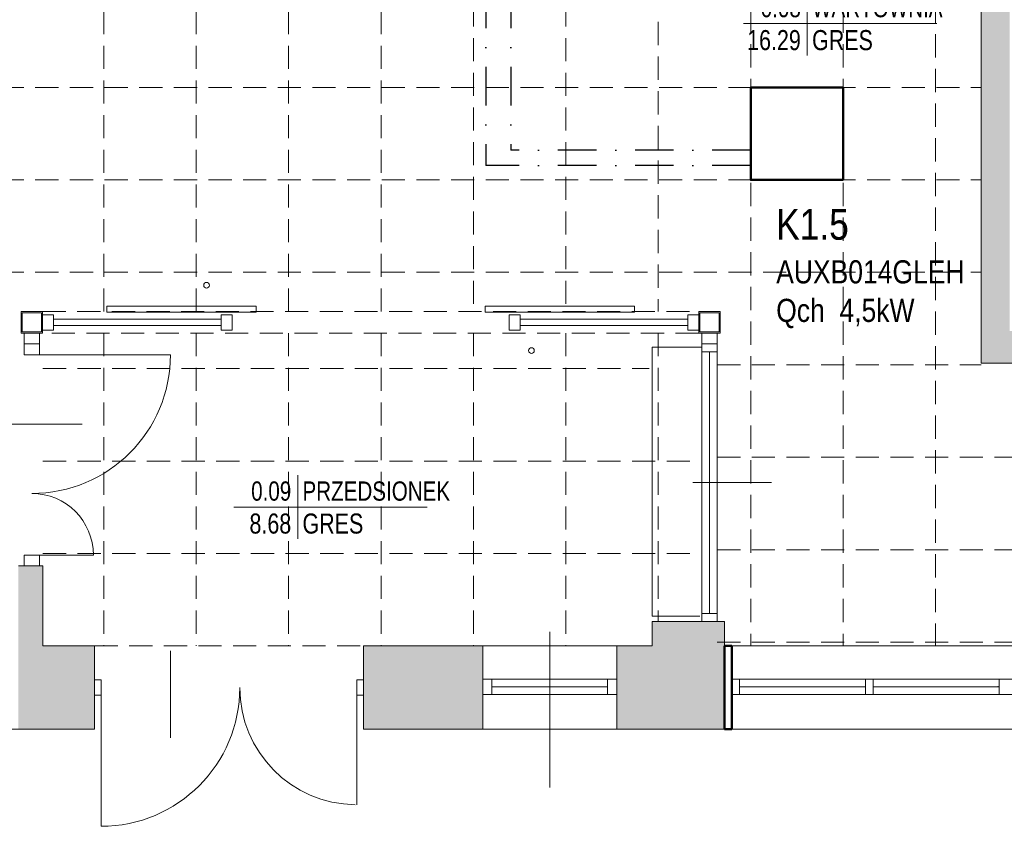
# Model space of a CAD drawing. Header units: millimetres. Extents: x -23540 to 53212, y -37964 to 41185.
# Tile 147 of 203: x 12116 to 12755, y -32206 to -31683. Entities that reach past the tile are written whole.
import ezdxf
from ezdxf.enums import TextEntityAlignment as Align

# ---------------------------------------------------------------- set-up
doc = ezdxf.new("R2010")
doc.units = ezdxf.units.MM
doc.linetypes.add('DASHDOT', pattern=[1, 0.5, -0.25, 0, -0.25])
doc.linetypes.add('DASHEDX2', pattern=[1.5, 1, -0.5])
doc.layers.get('0').update_dxf_attribs({"lineweight": 18})
for name, color, linetype, lineweight in [('BA_drz', 7, 'Continuous', 18), ('BA_met', 7, 'Continuous', 18), ('Cienka', 7, 'Continuous', 18), ('mm_klimatyzacja', 94, 'Continuous', 50), ('PG_PRZERYWANE_ŚREDNIE', 1, 'DASHEDX2', 18), ('PG_WIDOKOWE_CIENKIE', 1, 'Continuous', 18), ('PG_WYPOSAŻENIE', 1, 'Continuous', 18), ('PG_ŚCIANY_DZIAŁOWE', 3, 'Continuous', 18)]:
    doc.layers.add(name, color=color, linetype=linetype, lineweight=lineweight)
doc.styles.add('ROMANS', font='bikromsw.shx', dxfattribs={"width": 0.8})
doc.styles.get("Standard").update_dxf_attribs({"font": 'arial.ttf'})

# ---------------------------------------------------------------- blocks, each defined once
blk = doc.blocks.new('bikmet')
blk.add_line((0, 1.65), (0, -1.65))
at = {"style": 'ROMANS', "width": 0.8}
blk.add_attdef('NRPOM', text='', height=1, dxfattribs=at).set_placement((-0.333, 0.333), align=Align.RIGHT)
blk.add_attdef('NWAPOM', (0.25, 0.333), '', height=1, dxfattribs=at)
blk.add_attdef('RAREA', text='', height=1.042, dxfattribs=at).set_placement((-0.333, -0.333), align=Align.TOP_RIGHT)
blk.add_attdef('PODLOGA', text='', height=1.042, dxfattribs=at).set_placement((0.25, -0.333), align=Align.TOP_LEFT)

msp = doc.modelspace()

# ---------------------------------------------------------------- hatches: boundary and pattern name
at = {"layer": 'PG_ŚCIANY_DZIAŁOWE', "true_color": 0x636466, "transparency": 33554610}
h = msp.add_hatch(color=251, dxfattribs=at)
h.dxf.hatch_style = 1
h.paths.add_polyline_path([(13387.3, -31474.96), (13350.37, -31474.96), (13350.37, -31943.46), (13176.37, -31943.46), (13176.37, -31559.46), (13176.37, -31451.46), (13053.87, -31451.46), (13053.87, -31469.96), (13133.37, -31469.96), (13133.37, -31680.46), (12885.87, -31680.46), (12885.87, -31469.96), (12952.87, -31469.96), (12952.87, -31451.46), (12859.37, -31451.46), (12859.37, -31469.96), (12871.37, -31469.96), (12871.37, -31698.96), (13133.37, -31698.96), (13133.37, -31884.96), (12758.37, -31884.96), (12758.37, -31469.96), (12758.37, -31451.46), (12708.37, -31451.46), (12708.37, -31467.46), (12739.87, -31467.46), (12739.87, -31905.96), (12939.37, -31905.96), (12939.37, -31912.96), (12948.37, -31912.96), (12948.37, -31905.96), (13137.37, -31905.96), (13137.37, -32071.46), (13123.87, -32071.46), (13123.87, -32143.46), (13198.93, -32143.46), (13198.93, -31989.42), (13387.3, -31989.42)])
h.paths.add_polyline_path([(13350.37, -31334.96), (13387.3, -31334.96), (13387.3, -31300.46), (13350.37, -31330.46)])
h = msp.add_hatch(color=251, dxfattribs=at)
h.dxf.hatch_style = 1
h.paths.add_polyline_path([(12164.37, -32089.46), (12130.87, -32089.46), (12130.87, -32037.46), (12114.87, -32037.46), (12114.87, -32143.46), (12164.37, -32143.46)])
h = msp.add_hatch(color=251, dxfattribs=at)
h.dxf.hatch_style = 1
h.paths.add_polyline_path([(12573.37, -32089.46), (12573.37, -32073.46), (12557.37, -32073.46), (12526.37, -32073.46), (12526.37, -32089.46), (12503.37, -32089.46), (12503.37, -32143.46), (12573.37, -32143.46)])
h = msp.add_hatch(color=251, dxfattribs=at)
h.dxf.hatch_style = 1
h.paths.add_polyline_path([(12416.37, -32089.46), (12338.87, -32089.46), (12338.87, -32143.46), (12416.37, -32143.46)])

# ---------------------------------------------------------------- linework, layer by layer
at = {"color": 251, "true_color": 0x636466}
for p, q in [((12739.87, -31467.46), (12739.87, -31905.96)), ((12739.87, -31905.96), (12939.37, -31905.96)), ((12130.87, -32037.46), (12130.87, -32089.46)), ((12573.37, -32073.46), (12526.37, -32073.46)), ((12526.37, -32073.46), (12526.37, -32089.46)), ((12573.37, -32073.46), (12573.37, -32143.46)), ((12164.37, -32089.46), (12130.87, -32089.46)), ((12164.37, -32089.46), (12164.37, -32143.46)), ((12526.37, -32089.46), (12338.87, -32089.46)), ((12338.87, -32089.46), (12338.87, -32143.46)), ((12416.37, -32089.46), (12416.37, -32143.46)), ((12503.37, -32089.46), (12503.37, -32143.46)), ((12939.37, -32089.46), (12573.37, -32089.46)), ((12168.62, -32111.46), (12164.37, -32111.46)), ((12168.62, -32111.46), (12168.62, -32121.46)), ((12338.87, -32111.46), (12334.62, -32111.46)), ((12334.62, -32111.46), (12334.62, -32121.46)), ((12416.37, -32110.96), (12416.37, -32120.96)), ((12503.37, -32110.96), (12416.37, -32110.96)), ((12422.37, -32110.96), (12422.37, -32120.96)), ((12497.37, -32110.96), (12497.37, -32120.96)), ((12503.37, -32110.96), (12503.37, -32120.96)), ((12751.62, -32110.96), (12578.12, -32110.96)), ((12583.12, -32110.96), (12583.12, -32120.96)), ((12664.87, -32110.96), (12664.87, -32120.96)), ((12669.87, -32110.96), (12669.87, -32120.96)), ((12751.62, -32110.96), (12751.62, -32120.96)), ((12751.62, -32120.96), (12751.62, -32110.96)), ((12751.62, -32110.96), (12770.62, -32110.96)), ((12168.62, -32121.46), (12164.37, -32121.46)), ((12168.62, -32116.46), (12168.62, -32206.46)), ((12258.79, -32121.46), (12258.48, -32121.46)), ((12334.62, -32116.46), (12334.62, -32192.46)), ((12338.87, -32121.46), (12334.62, -32121.46)), ((12416.37, -32120.96), (12503.37, -32120.96)), ((12497.37, -32115.96), (12422.37, -32115.96)), ((12751.62, -32120.96), (12578.12, -32120.96)), ((12664.87, -32115.96), (12583.12, -32115.96)), ((12751.62, -32115.96), (12669.87, -32115.96)), ((12770.62, -32120.96), (12751.62, -32120.96)), ((12164.37, -32143.46), (10703.37, -32143.46)), ((13123.87, -32143.46), (12338.87, -32143.46))]:
    msp.add_line(p, q, dxfattribs=at)
at = {"color": 251, "lineweight": 20, "true_color": 0x636466}
for p, q in [((12172.24, -31868.93), (12269.24, -31868.93)), ((12172.24, -31872.93), (12172.24, -31868.93)), ((12172.24, -31872.93), (12269.24, -31872.93)), ((12269.24, -31872.93), (12269.24, -31868.93)), ((12515.01, -31868.93), (12418.01, -31868.93)), ((12418.01, -31872.93), (12418.01, -31868.93)), ((12515.01, -31872.93), (12418.01, -31872.93)), ((12515.01, -31872.93), (12515.01, -31868.93)), ((12130.62, -31874.46), (12137.62, -31874.46)), ((12130.62, -31874.46), (12137.62, -31874.46)), ((12137.62, -31874.46), (12137.62, -31884.46)), ((12137.62, -31877.46), (12246.62, -31877.46)), ((12246.62, -31874.46), (12253.62, -31874.46)), ((12246.62, -31874.46), (12246.62, -31884.46)), ((12253.62, -31874.46), (12253.62, -31884.46)), ((12433.62, -31874.46), (12440.62, -31874.46)), ((12433.62, -31874.46), (12433.62, -31884.46)), ((12440.62, -31874.46), (12440.62, -31884.46)), ((12440.62, -31877.46), (12549.62, -31877.46)), ((12549.62, -31874.46), (12556.62, -31874.46)), ((12549.62, -31874.46), (12549.62, -31884.46)), ((12556.62, -31874.46), (12556.62, -31884.46)), ((12130.62, -31884.46), (12137.62, -31884.46)), ((12137.62, -31881.46), (12246.62, -31881.46)), ((12246.62, -31884.46), (12253.62, -31884.46)), ((12433.62, -31884.46), (12440.62, -31884.46)), ((12440.62, -31881.46), (12549.62, -31881.46)), ((12549.62, -31884.46), (12556.62, -31884.46)), ((12118.62, -31886.46), (12118.62, -31893.46)), ((12118.62, -31886.46), (12128.62, -31886.46)), ((12128.62, -31886.46), (12128.62, -31893.46)), ((12558.62, -31886.46), (12558.62, -31893.46)), ((12558.62, -31886.46), (12568.62, -31886.46)), ((12568.62, -31886.46), (12568.62, -31893.46)), ((12118.62, -31893.46), (12118.62, -31900.46)), ((12118.62, -31893.46), (12128.62, -31893.46)), ((12128.62, -31893.46), (12118.62, -31893.46)), ((12128.62, -31893.46), (12128.62, -31900.46)), ((12558.62, -31893.46), (12568.62, -31893.46)), ((12568.62, -31893.46), (12558.62, -31893.46)), ((12128.62, -31900.46), (12118.62, -31900.46)), ((12123.62, -31900.46), (12203.63, -31900.46)), ((12128.62, -32030.46), (12118.62, -32030.46)), ((12118.62, -32030.46), (12118.62, -32037.46)), ((12123.62, -32030.46), (12163.62, -32030.46)), ((12128.62, -32030.46), (12128.62, -32037.46)), ((12130.87, -32037.46), (12114.87, -32037.46)), ((12128.62, -32037.46), (12118.62, -32037.46)), ((12557.37, -32073.46), (12573.37, -32073.46)), ((12459.87, -32181.33), (12459.87, -32080.28))]:
    msp.add_line(p, q, dxfattribs=at)
at = {"color": 251, "true_color": 0x636466, "extrusion": (0, 0, -1)}
for p, q in [((12123.62, -31900.46), (12213.62, -31900.46)), ((12156.22, -31945.46), (12099.73, -31945.46)), ((12213.62, -32149.06), (12213.62, -32092.57)), ((12168.62, -32116.46), (12168.62, -32206.46))]:
    msp.add_line(p, q, dxfattribs=at)
at = {"color": 251, "lineweight": 20, "true_color": 0x636466}
for points in [[(12116.62, -31872.46), (12130.62, -31872.46), (12130.62, -31886.46), (12116.62, -31886.46)], [(12556.62, -31872.46), (12570.62, -31872.46), (12570.62, -31886.46), (12556.62, -31886.46)], [(12117.42, -31873.26), (12129.82, -31873.26), (12129.82, -31885.66), (12117.42, -31885.66)], [(12557.42, -31873.26), (12569.82, -31873.26), (12569.82, -31885.66), (12557.42, -31885.66)]]:
    msp.add_lwpolyline(points, close=True, dxfattribs=at)
at = {"color": 251, "true_color": 0x636466, "extrusion": (0, 0, -1)}
for centre in [(-12123.62, -31900.46), (-12168.62, -32116.46)]:
    msp.add_arc(centre, 90, 180, 270, dxfattribs=at)
at = {"color": 251, "true_color": 0x636466}
msp.add_arc((12334.62, -32116.46), 76, 180, 269.21452, dxfattribs=at)
msp.add_point((12750.87, -32115.96), dxfattribs=at)
msp.add_point((12750.87, -32115.96), dxfattribs=at)
msp.add_point((12750.87, -32115.96), dxfattribs=at)
msp.add_point((12750.87, -32115.96), dxfattribs=at)
at = {"layer": 'BA_drz', "color": 251, "true_color": 0x636466}
for p, q in [((12558.62, -31893.46), (12558.62, -32073.46)), ((12568.62, -31898.46), (12558.62, -31898.46)), ((12563.62, -31898.46), (12563.62, -32068.46)), ((12568.62, -31893.46), (12568.62, -32073.46)), ((12552.88, -31983.46), (12603.81, -31983.46)), ((12568.62, -32068.46), (12558.62, -32068.46))]:
    msp.add_line(p, q, dxfattribs=at)
at = {"layer": 'BA_met', "color": 251, "true_color": 0x636466}
for p, q in [((12585.64, -31685.6), (12711.16, -31685.6)), ((12254.8, -31999.32), (12380.32, -31999.32))]:
    msp.add_line(p, q, dxfattribs=at)
at = {"layer": 'Cienka', "color": 251, "true_color": 0x636466}
msp.add_arc((12123.62, -32030.46), 40, 0, 90, dxfattribs=at)
at = {"layer": 'mm_klimatyzacja', "linetype": 'DASHDOT', "lineweight": 30, "ltscale": 50}
for p, q in [((12418.36, -29258.76), (12418.36, -31777.62)), ((12434.72, -29258.76), (12434.72, -31767.62)), ((12590.37, -31767.62), (12434.72, -31767.62)), ((12590.37, -31777.62), (12418.36, -31777.62))]:
    msp.add_line(p, q, dxfattribs=at)
at = {"layer": 'mm_klimatyzacja', "color": 3, "linetype": 'Continuous', "lineweight": 50, "ltscale": 50}
msp.add_lwpolyline([(12650.37, -31786.96), (12590.37, -31786.96), (12590.37, -31726.96), (12650.37, -31726.96)], close=True, dxfattribs=at)
at = {"layer": 'PG_PRZERYWANE_ŚREDNIE', "color": 251, "lineweight": 15, "ltscale": 15, "true_color": 0x636466}
for p, q in [((12410.37, -29242.46), (12410.37, -31872.46)), ((12470.37, -29242.46), (12470.37, -31872.46)), ((12170.37, -31317.46), (12170.37, -31872.46)), ((12230.37, -31317.46), (12230.37, -31872.46)), ((12290.37, -31317.46), (12290.37, -31872.46)), ((12350.37, -31317.46), (12350.37, -31872.46)), ((12590.37, -31451.46), (12590.37, -32089.46)), ((12650.37, -31451.46), (12650.37, -32089.46)), ((12710.37, -31467.46), (12710.37, -32089.46)), ((12530.37, -31504.46), (12530.37, -31872.46)), ((11563.37, -31726.96), (12739.87, -31726.96)), ((11563.37, -31786.96), (12739.87, -31786.96)), ((11563.37, -31846.96), (12739.87, -31846.96)), ((12130.62, -31872.46), (12556.62, -31872.46)), ((12556.62, -31886.46), (12130.62, -31886.46)), ((12170.37, -31886.46), (12170.37, -32089.46)), ((12230.37, -31886.46), (12230.37, -32089.46)), ((12290.37, -31886.46), (12290.37, -32089.46)), ((12350.37, -31886.46), (12350.37, -32089.46)), ((12410.37, -31886.46), (12410.37, -32089.46)), ((12470.37, -31886.46), (12470.37, -32089.46)), ((12530.37, -31886.46), (12530.37, -32073.46)), ((12130.87, -31909.46), (12524.37, -31909.46)), ((12568.62, -31906.96), (12739.87, -31906.96)), ((12568.62, -31966.96), (12938.87, -31966.96)), ((12130.87, -31969.46), (12558.62, -31969.46)), ((12130.87, -32029.46), (12558.62, -32029.46)), ((12568.62, -32026.96), (12939.37, -32026.96)), ((12164.37, -32089.46), (12338.87, -32089.46)), ((12568.62, -32086.96), (12939.37, -32086.96))]:
    msp.add_line(p, q, dxfattribs=at)
at = {"layer": 'PG_WIDOKOWE_CIENKIE', "color": 251, "lineweight": 50, "true_color": 0x636466}
for p, q in [((12573.37, -32089.46), (12578.12, -32089.46)), ((12573.37, -32143.46), (12573.37, -32089.46)), ((12578.12, -32089.46), (12578.12, -32143.46)), ((12578.12, -32110.96), (12578.12, -32120.96)), ((12578.12, -32143.46), (12573.37, -32143.46))]:
    msp.add_line(p, q, dxfattribs=at)
at = {"layer": 'PG_WYPOSAŻENIE', "color": 251, "true_color": 0x636466}
for centre in [(12237.06, -31855.37), (12448, -31897.76)]:
    msp.add_circle(centre, 1.85, dxfattribs=at)
at = {"layer": 'PG_ŚCIANY_DZIAŁOWE', "color": 251, "true_color": 0x636466}
for p, q in [((12558.62, -31895.46), (12526.37, -31895.46)), ((12526.37, -31895.46), (12526.37, -32070.01)), ((12557.37, -32070.01), (12526.37, -32070.01))]:
    msp.add_line(p, q, dxfattribs=at)

# ---------------------------------------------------------------- block references
at = {"layer": 'BA_met', "color": 251, "true_color": 0x636466, "xscale": 12.5, "yscale": 12.5, "zscale": 12.5}
for p, values in [((12627.06, -31685.6), {'NRPOM': '0.08', 'NWAPOM': 'WARTOWNIA', 'RAREA': '16.29', 'PODLOGA': 'GRES'}), ((12296.22, -31999.32), {'NRPOM': '0.09', 'NWAPOM': 'PRZEDSIONEK', 'RAREA': '8.68', 'PODLOGA': 'GRES'})]:
    msp.add_blockref('bikmet', p, dxfattribs=at).add_auto_attribs(values)

# ---------------------------------------------------------------- texts
at = {"layer": 'mm_klimatyzacja', "lineweight": 15, "insert": (12606.91, -31805.82), "char_height": 20, "attachment_point": 1}
msp.add_mtext_dynamic_manual_height_columns('{\\fArial Narrow|b0|i0|c238|p34;K1.5\\P\\H0.75x;AUXB014GLEH\\PQch  4,5kW}', width=158.2809, gutter_width=1, heights=[0], dxfattribs=at)

doc.saveas('drawing.dxf')
